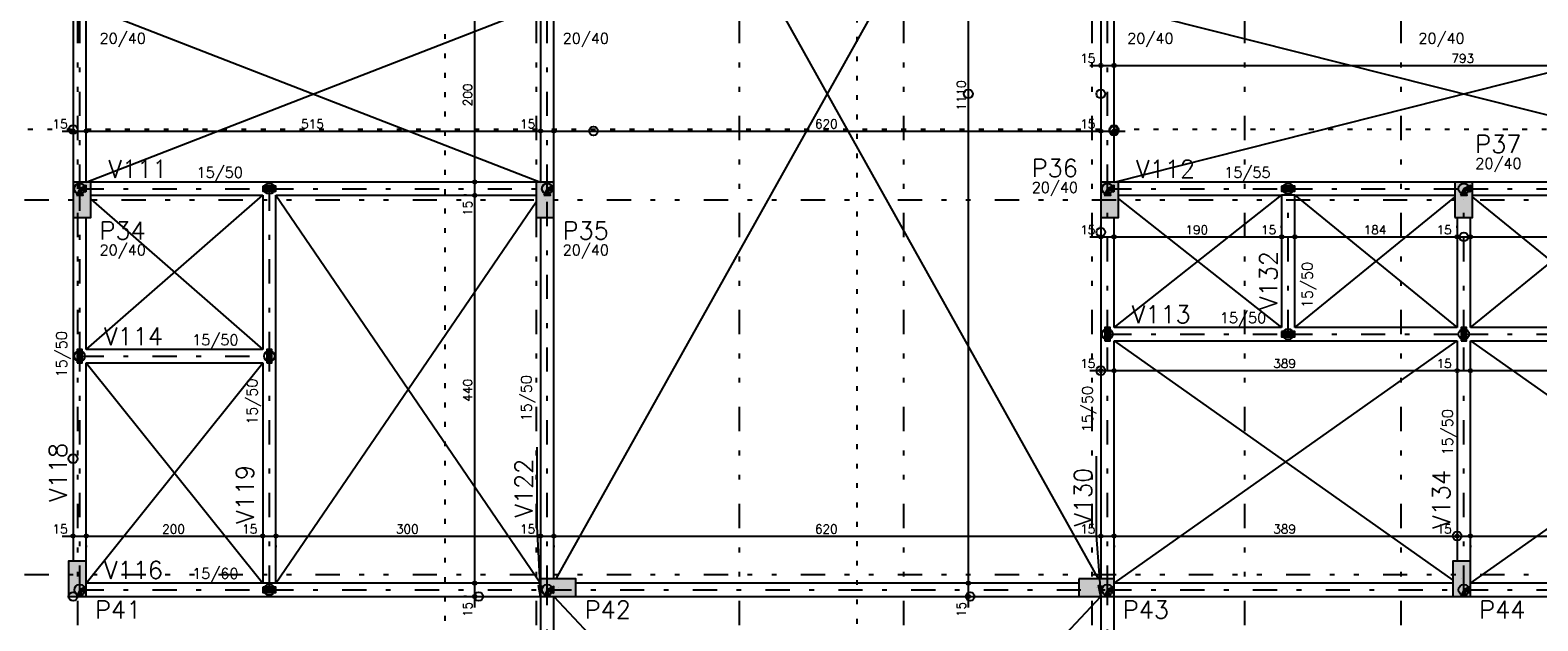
# Model space of a CAD drawing. Extents: x 0 to 119, y 0 to 84.
# Tile 6 of 14: x 17 to 48, y 28 to 41. Entities that reach past the tile are written whole.
import ezdxf

# ---------------------------------------------------------------- set-up
doc = ezdxf.new("R2010")
doc.units = 0
doc.header["$MEASUREMENT"] = 0
for name, pattern in [('ESTILO_TQS_0002', [0.4, 0.1, -0.3]), ('ESTILO_TQS_0003', [1.5, 0.5, -0.4, 0.1, -0.5]), ('ESTILO_TQS_0004', [2, 0.5, -0.4, 0.1, -0.4, 0.1, -0.5])]:
    doc.linetypes.add(name, pattern=pattern)
for name, color, linetype in [('1', 1, 'CONTINUOUS'), ('2', 2, 'CONTINUOUS'), ('3', 3, 'CONTINUOUS'), ('4', 4, 'CONTINUOUS'), ('6', 6, 'CONTINUOUS'), ('9', 9, 'CONTINUOUS')]:
    doc.layers.add(name, color=color, linetype=linetype)
doc.styles.get("Standard").update_dxf_attribs({"font": 'ROMANS.SHX'})

msp = doc.modelspace()

# ---------------------------------------------------------------- linework, layer by layer
at = {"layer": '1', "linetype": 'ESTILO_TQS_0004'}
for p, q in [((17.66, 80.782), (17.66, 12.6)), ((27.115, 80.782), (27.115, 12.6)), ((31.296, 80.782), (31.296, 12.6)), ((34.687, 80.782), (34.687, 12.6)), ((38.569, 80.782), (38.569, 12.6)), ((41.715, 80.782), (41.715, 12.6)), ((44.933, 80.782), (44.933, 12.6)), ((12.569, 37.055), (78.533, 37.055)), ((12.569, 29.328), (78.533, 29.328))]:
    msp.add_line(p, q, dxfattribs=at)
at = {"layer": '1', "linetype": 'Continuous'}
for p, q in [((36.022, 28.919), (36.022, 49.555)), ((25.847, 37.191), (25.847, 41.282)), ((38.524, 39.824), (39.251, 39.824)), ((38.751, 39.824), (38.751, 39.824)), ((38.796, 39.824), (53.669, 39.824)), ((39.024, 39.824), (39.024, 39.824)), ((39.024, 39.824), (39.024, 39.824)), ((17.342, 38.471), (18.069, 38.471)), ((17.569, 38.471), (17.569, 38.471)), ((17.615, 38.471), (27.433, 38.471)), ((17.842, 38.471), (17.842, 38.471)), ((17.842, 38.471), (17.842, 38.471)), ((26.978, 38.471), (27.706, 38.471)), ((27.206, 38.471), (27.206, 38.471)), ((27.206, 38.471), (27.206, 38.471)), ((27.251, 38.471), (38.978, 38.471)), ((27.478, 38.471), (27.478, 38.471)), ((27.478, 38.471), (27.478, 38.471)), ((38.524, 38.471), (39.251, 38.471)), ((38.751, 38.471), (38.751, 38.471)), ((38.751, 38.471), (38.751, 38.471)), ((39.024, 38.471), (39.024, 38.471)), ((25.847, 36.919), (25.847, 37.646)), ((25.676, 37.419), (25.62, 37.419)), ((25.676, 37.419), (25.62, 37.419)), ((25.847, 28.919), (25.847, 37.373)), ((25.903, 37.419), (25.903, 37.419)), ((25.903, 37.419), (25.903, 37.419)), ((17.751, 37.055), (17.751, 37.055)), ((25.676, 37.146), (25.62, 37.146)), ((25.676, 37.146), (25.62, 37.146)), ((25.903, 37.146), (25.903, 37.146)), ((25.903, 37.146), (25.903, 37.146)), ((27.296, 37.055), (27.296, 37.055)), ((38.933, 37.055), (38.933, 37.055)), ((46.233, 37.055), (46.233, 37.055)), ((38.751, 36.473), (38.751, 36.516)), ((39.024, 36.473), (39.024, 36.516)), ((39.024, 36.473), (39.024, 36.516)), ((42.478, 36.473), (42.478, 36.516)), ((42.478, 36.473), (42.478, 36.516)), ((42.751, 36.473), (42.751, 36.516)), ((42.751, 36.473), (42.751, 36.516)), ((46.096, 36.473), (46.096, 36.516)), ((46.096, 36.473), (46.096, 36.516)), ((46.369, 36.473), (46.369, 36.516)), ((46.369, 36.473), (46.369, 36.516)), ((38.524, 36.288), (39.251, 36.288)), ((38.751, 36.246), (38.751, 36.246)), ((38.796, 36.288), (42.706, 36.288)), ((39.024, 36.246), (39.024, 36.246)), ((39.024, 36.246), (39.024, 36.246)), ((42.251, 36.288), (42.978, 36.288)), ((42.478, 36.246), (42.478, 36.246)), ((42.478, 36.246), (42.478, 36.246)), ((42.524, 36.288), (46.324, 36.288)), ((42.751, 36.246), (42.751, 36.246)), ((42.751, 36.246), (42.751, 36.246)), ((45.869, 36.288), (46.596, 36.288)), ((46.096, 36.246), (46.096, 36.246)), ((46.096, 36.246), (46.096, 36.246)), ((46.142, 36.288), (49.942, 36.288)), ((46.369, 36.246), (46.369, 36.246)), ((46.369, 36.246), (46.369, 36.246)), ((38.524, 33.531), (39.251, 33.531)), ((38.751, 33.531), (38.751, 33.531)), ((38.796, 33.531), (46.324, 33.531)), ((39.024, 33.531), (39.024, 33.531)), ((39.024, 33.531), (39.024, 33.531)), ((45.869, 33.531), (46.596, 33.531)), ((46.096, 33.531), (46.096, 33.531)), ((46.096, 33.531), (46.096, 33.531)), ((46.142, 33.531), (53.669, 33.531)), ((46.369, 33.531), (46.369, 33.531)), ((46.369, 33.531), (46.369, 33.531)), ((17.569, 30.153), (17.569, 30.153)), ((17.842, 30.153), (17.842, 30.153)), ((17.842, 30.153), (17.842, 30.153)), ((21.478, 30.153), (21.478, 30.153)), ((21.478, 30.153), (21.478, 30.153)), ((21.751, 30.153), (21.751, 30.153)), ((21.751, 30.153), (21.751, 30.153)), ((27.206, 30.153), (27.206, 30.153)), ((27.206, 30.153), (27.206, 30.153)), ((27.478, 30.153), (27.478, 30.153)), ((27.478, 30.153), (27.478, 30.153)), ((38.751, 30.153), (38.751, 30.153)), ((38.751, 30.153), (38.751, 30.153)), ((39.024, 30.153), (39.024, 30.153)), ((39.024, 30.153), (39.024, 30.153)), ((46.096, 30.153), (46.096, 30.153)), ((46.096, 30.153), (46.096, 30.153)), ((46.369, 30.153), (46.369, 30.153)), ((46.369, 30.153), (46.369, 30.153)), ((17.342, 30.119), (18.069, 30.119)), ((17.569, 29.926), (17.569, 29.891)), ((17.615, 30.119), (21.706, 30.119)), ((17.842, 29.926), (17.842, 29.891)), ((17.842, 29.926), (17.842, 29.891)), ((21.251, 30.119), (21.978, 30.119)), ((21.478, 29.926), (21.478, 29.891)), ((21.478, 29.926), (21.478, 29.891)), ((21.524, 30.119), (27.433, 30.119)), ((21.751, 29.926), (21.751, 29.891)), ((21.751, 29.926), (21.751, 29.891)), ((26.978, 30.119), (27.706, 30.119)), ((27.206, 29.926), (27.206, 29.891)), ((27.206, 29.926), (27.206, 29.891)), ((27.251, 30.119), (38.978, 30.119)), ((27.478, 29.926), (27.478, 29.891)), ((27.478, 29.926), (27.478, 29.891)), ((38.524, 30.119), (39.251, 30.119)), ((38.751, 29.926), (38.751, 29.891)), ((38.751, 29.926), (38.751, 29.891)), ((38.796, 30.119), (46.324, 30.119)), ((39.024, 29.926), (39.024, 29.891)), ((39.024, 29.926), (39.024, 29.891)), ((45.869, 30.119), (46.596, 30.119)), ((46.096, 29.926), (46.096, 29.891)), ((46.096, 29.926), (46.096, 29.891)), ((46.142, 30.119), (53.669, 30.119)), ((46.369, 29.926), (46.369, 29.891)), ((46.369, 29.926), (46.369, 29.891)), ((17.66, 29.237), (17.66, 29.237)), ((25.847, 28.646), (25.847, 29.373)), ((36.022, 28.646), (36.022, 29.373)), ((46.187, 29.237), (46.187, 29.237)), ((25.676, 29.146), (25.62, 29.146)), ((25.676, 29.146), (25.62, 29.146)), ((25.903, 29.146), (25.903, 29.146)), ((25.903, 29.146), (25.903, 29.146)), ((27.569, 29.055), (27.569, 29.055)), ((36.022, 29.146), (36.022, 29.146)), ((36.022, 29.146), (36.022, 29.146)), ((38.66, 29.055), (38.66, 29.055)), ((25.676, 28.873), (25.62, 28.873)), ((25.903, 28.873), (25.903, 28.873)), ((36.022, 28.873), (36.022, 28.873))]:
    msp.add_line(p, q, dxfattribs=at)
at = {"layer": '1', "linetype": 'ESTILO_TQS_0003'}
for p, q in [((17.706, 37.282), (17.706, 41.191)), ((27.342, 37.282), (27.342, 41.191)), ((38.887, 37.282), (38.887, 41.191)), ((17.706, 33.828), (17.706, 37.282)), ((17.706, 37.282), (21.615, 37.282)), ((21.615, 37.282), (27.342, 37.282)), ((21.615, 33.828), (21.615, 37.282)), ((27.342, 29.009), (27.342, 37.282)), ((38.887, 34.282), (38.887, 37.282)), ((38.887, 37.282), (42.615, 37.282)), ((42.615, 37.282), (46.233, 37.282)), ((42.615, 34.282), (42.615, 37.282)), ((46.233, 37.282), (49.851, 37.282)), ((46.233, 34.282), (46.233, 37.282)), ((38.887, 29.009), (38.887, 34.282)), ((38.887, 34.282), (42.615, 34.282)), ((42.615, 34.282), (46.233, 34.282)), ((46.233, 29.009), (46.233, 34.282)), ((46.233, 34.282), (49.851, 34.282)), ((17.706, 29.009), (17.706, 33.828)), ((17.706, 33.828), (21.615, 33.828)), ((21.615, 29.009), (21.615, 33.828)), ((17.706, 29.009), (21.615, 29.009)), ((21.615, 29.009), (27.342, 29.009)), ((27.342, 29.009), (38.887, 29.009)), ((27.342, 16.691), (27.342, 29.009)), ((38.887, 29.009), (46.233, 29.009)), ((38.887, 16.691), (38.887, 29.009)), ((46.233, 29.009), (53.578, 29.009))]:
    msp.add_line(p, q, dxfattribs=at)
at = {"layer": '1', "linetype": 'Continuous'}
for points in [[(17.569, 41.055), (17.569, 37.419)], [(17.842, 37.419), (17.842, 41.055)], [(27.206, 41.055), (27.206, 37.419)], [(27.478, 37.419), (27.478, 41.055)], [(38.751, 41.055), (38.751, 37.419)], [(39.024, 37.419), (39.024, 41.055)], [(17.842, 37.214), (17.842, 37.35), (17.706, 37.282), (17.842, 37.214)], [(21.615, 37.419), (17.933, 37.419)], [(21.478, 37.337), (21.478, 37.228), (21.751, 37.228), (21.751, 37.337), (21.478, 37.337)], [(27.115, 37.419), (21.615, 37.419)], [(27.478, 37.214), (27.478, 37.35), (27.342, 37.282), (27.478, 37.214)], [(39.024, 37.214), (39.024, 37.35), (38.887, 37.282), (39.024, 37.214)], [(42.615, 37.419), (39.115, 37.419)], [(42.478, 37.337), (42.478, 37.228), (42.751, 37.228), (42.751, 37.337), (42.478, 37.337)], [(46.051, 37.419), (42.615, 37.419)], [(46.369, 37.214), (46.369, 37.35), (46.233, 37.282), (46.369, 37.214)], [(49.851, 37.419), (46.415, 37.419)], [(17.637, 37.146), (17.774, 37.146), (17.706, 37.282), (17.637, 37.146)], [(17.933, 37.146), (21.478, 37.146)], [(21.478, 37.146), (21.478, 33.964)], [(21.751, 37.146), (27.115, 37.146)], [(21.751, 33.828), (21.751, 37.146)], [(27.274, 37.146), (27.41, 37.146), (27.342, 37.282), (27.274, 37.146)], [(38.819, 37.146), (38.956, 37.146), (38.887, 37.282), (38.819, 37.146)], [(39.115, 37.146), (42.478, 37.146)], [(42.478, 37.146), (42.478, 34.419)], [(42.751, 37.146), (42.478, 37.146)], [(42.751, 37.146), (46.051, 37.146)], [(42.751, 34.419), (42.751, 37.146)], [(46.165, 37.146), (46.301, 37.146), (46.233, 37.282), (46.165, 37.146)], [(46.415, 37.146), (49.715, 37.146)], [(17.569, 36.691), (17.569, 33.828)], [(17.842, 33.964), (17.842, 36.691)], [(27.206, 36.691), (27.206, 29.237)], [(27.478, 29.237), (27.478, 36.691)], [(38.751, 36.691), (38.751, 34.282)], [(39.024, 34.419), (39.024, 36.691)], [(46.096, 36.691), (46.096, 34.419)], [(46.369, 34.419), (46.369, 36.691)], [(38.751, 34.282), (38.751, 29.237)], [(38.833, 34.146), (38.942, 34.146), (38.942, 34.419), (38.833, 34.419), (38.833, 34.146)], [(42.478, 34.419), (39.024, 34.419)], [(42.478, 34.337), (42.478, 34.228), (42.751, 34.228), (42.751, 34.337), (42.478, 34.337)], [(46.096, 34.419), (42.751, 34.419)], [(46.178, 34.146), (46.287, 34.146), (46.287, 34.419), (46.178, 34.419), (46.178, 34.146)], [(49.715, 34.419), (46.369, 34.419)], [(17.651, 33.691), (17.76, 33.691), (17.76, 33.964), (17.651, 33.964), (17.651, 33.691)], [(21.478, 33.964), (17.842, 33.964)], [(21.56, 33.691), (21.669, 33.691), (21.669, 33.964), (21.56, 33.964), (21.56, 33.691)], [(39.024, 29.237), (39.024, 34.146)], [(39.024, 34.146), (42.615, 34.146)], [(42.615, 34.146), (46.096, 34.146)], [(46.096, 34.146), (46.096, 29.6)], [(46.369, 29.6), (46.369, 34.146)], [(46.369, 34.146), (49.851, 34.146)], [(17.569, 33.828), (17.569, 29.6)], [(17.842, 29.6), (17.842, 33.691)], [(17.842, 33.691), (21.478, 33.691)], [(21.478, 33.691), (21.478, 29.146)], [(21.751, 29.146), (21.751, 33.828)], [(27.131, 31.952), (27.131, 30.316), (27.206, 28.873), (27.164, 29.097), (27.206, 28.873), (27.223, 29.1)], [(38.657, 31.765), (38.657, 30.129), (38.751, 28.873), (38.705, 29.096), (38.751, 28.873), (38.764, 29.1)], [(17.637, 28.873), (17.774, 28.873), (17.706, 29.009), (17.637, 28.873)], [(17.842, 28.941), (17.842, 29.078), (17.706, 29.009), (17.842, 28.941)], [(21.478, 29.146), (17.842, 29.146)], [(21.751, 29.146), (21.478, 29.146)], [(21.478, 29.064), (21.478, 28.955), (21.751, 28.955), (21.751, 29.064), (21.478, 29.064)], [(27.206, 29.146), (21.751, 29.146)], [(27.274, 28.873), (27.41, 28.873), (27.342, 29.009), (27.274, 28.873)], [(27.478, 28.941), (27.478, 29.078), (27.342, 29.009), (27.478, 28.941)], [(38.296, 29.146), (27.933, 29.146)], [(38.819, 28.873), (38.956, 28.873), (38.887, 29.009), (38.819, 28.873)], [(39.024, 28.941), (39.024, 29.078), (38.887, 29.009), (39.024, 28.941)], [(46.006, 29.146), (39.024, 29.146)], [(46.165, 28.873), (46.301, 28.873), (46.233, 29.009), (46.165, 28.873)], [(46.369, 28.941), (46.369, 29.078), (46.233, 29.009), (46.369, 28.941)], [(53.351, 29.146), (46.369, 29.146)], [(17.842, 28.873), (21.615, 28.873)], [(21.615, 28.873), (27.206, 28.873)], [(27.206, 28.873), (27.206, 16.873)], [(27.478, 16.873), (27.478, 28.873)], [(27.933, 28.873), (38.296, 28.873)], [(38.751, 28.873), (38.751, 16.873)], [(39.024, 28.873), (46.006, 28.873)], [(39.024, 16.873), (39.024, 28.873)], [(46.369, 28.873), (53.351, 28.873)]]:
    msp.add_lwpolyline(points, dxfattribs=at)
for centre, radius in [((38.751, 39.824), 0.0364), ((38.751, 39.824), 0.0182), ((39.024, 39.824), 0.0364), ((39.024, 39.824), 0.0364), ((39.024, 39.824), 0.0182), ((39.024, 39.824), 0.0182), ((36.022, 39.237), 0.0909), ((38.751, 39.237), 0.0909), ((17.569, 38.502), 0.0909), ((28.296, 38.471), 0.0909), ((39.024, 38.502), 0.0909), ((39.024, 38.471), 0.0909), ((17.569, 38.471), 0.0364), ((17.569, 38.471), 0.0182), ((17.842, 38.471), 0.0364), ((17.842, 38.471), 0.0364), ((17.842, 38.471), 0.0182), ((17.842, 38.471), 0.0182), ((27.206, 38.471), 0.0364), ((27.206, 38.471), 0.0364), ((27.206, 38.471), 0.0182), ((27.206, 38.471), 0.0182), ((27.478, 38.471), 0.0364), ((27.478, 38.471), 0.0364), ((27.478, 38.471), 0.0182), ((27.478, 38.471), 0.0182), ((38.751, 38.471), 0.0364), ((38.751, 38.471), 0.0364), ((38.751, 38.471), 0.0182), ((38.751, 38.471), 0.0182), ((39.024, 38.471), 0.0364), ((39.024, 38.471), 0.0182), ((17.706, 37.282), 0.109), ((17.706, 37.282), 0.109), ((21.615, 37.282), 0.109), ((21.615, 37.282), 0.109), ((25.847, 37.419), 0.0364), ((25.847, 37.419), 0.0364), ((25.847, 37.419), 0.0182), ((25.847, 37.419), 0.0182), ((27.342, 37.282), 0.109), ((27.342, 37.282), 0.109), ((38.887, 37.282), 0.109), ((38.887, 37.282), 0.109), ((42.615, 37.282), 0.109), ((42.615, 37.282), 0.109), ((46.233, 37.282), 0.109), ((46.233, 37.282), 0.109), ((25.847, 37.146), 0.0364), ((25.847, 37.146), 0.0364), ((25.847, 37.146), 0.0182), ((25.847, 37.146), 0.0182), ((38.751, 36.386), 0.0909), ((46.233, 36.288), 0.0909), ((38.751, 36.288), 0.0364), ((38.751, 36.288), 0.0182), ((39.024, 36.288), 0.0364), ((39.024, 36.288), 0.0364), ((39.024, 36.288), 0.0182), ((39.024, 36.288), 0.0182), ((42.478, 36.288), 0.0364), ((42.478, 36.288), 0.0364), ((42.478, 36.288), 0.0182), ((42.478, 36.288), 0.0182), ((42.751, 36.288), 0.0364), ((42.751, 36.288), 0.0364), ((42.751, 36.288), 0.0182), ((42.751, 36.288), 0.0182), ((46.096, 36.288), 0.0364), ((46.096, 36.288), 0.0364), ((46.096, 36.288), 0.0182), ((46.096, 36.288), 0.0182), ((46.369, 36.288), 0.0364), ((46.369, 36.288), 0.0364), ((46.369, 36.288), 0.0182), ((46.369, 36.288), 0.0182), ((38.887, 34.282), 0.109), ((38.887, 34.282), 0.109), ((42.615, 34.282), 0.109), ((42.615, 34.282), 0.109), ((46.233, 34.282), 0.109), ((46.233, 34.282), 0.109), ((17.706, 33.828), 0.109), ((17.706, 33.828), 0.109), ((21.615, 33.828), 0.109), ((21.615, 33.828), 0.109), ((38.751, 33.53), 0.0909), ((38.751, 33.531), 0.0364), ((39.024, 33.531), 0.0364), ((39.024, 33.531), 0.0364), ((46.096, 33.531), 0.0364), ((46.096, 33.531), 0.0364), ((46.369, 33.531), 0.0364), ((46.369, 33.531), 0.0364), ((38.751, 33.531), 0.0182), ((39.024, 33.531), 0.0182), ((39.024, 33.531), 0.0182), ((46.096, 33.531), 0.0182), ((46.096, 33.531), 0.0182), ((46.369, 33.531), 0.0182), ((46.369, 33.531), 0.0182), ((17.569, 31.714), 0.0909), ((17.569, 30.119), 0.0364), ((17.842, 30.119), 0.0364), ((17.842, 30.119), 0.0364), ((21.478, 30.119), 0.0364), ((21.478, 30.119), 0.0364), ((21.751, 30.119), 0.0364), ((21.751, 30.119), 0.0364), ((27.206, 30.119), 0.0364), ((27.206, 30.119), 0.0364), ((27.478, 30.119), 0.0364), ((27.478, 30.119), 0.0364), ((38.751, 30.119), 0.0364), ((38.751, 30.119), 0.0364), ((39.024, 30.119), 0.0364), ((39.024, 30.119), 0.0364), ((46.096, 30.119), 0.0909), ((46.096, 30.119), 0.0364), ((46.096, 30.119), 0.0364), ((46.369, 30.119), 0.0364), ((46.369, 30.119), 0.0364), ((17.569, 30.119), 0.0182), ((17.842, 30.119), 0.0182), ((17.842, 30.119), 0.0182), ((21.478, 30.119), 0.0182), ((21.478, 30.119), 0.0182), ((21.751, 30.119), 0.0182), ((21.751, 30.119), 0.0182), ((27.206, 30.119), 0.0182), ((27.206, 30.119), 0.0182), ((27.478, 30.119), 0.0182), ((27.478, 30.119), 0.0182), ((38.751, 30.119), 0.0182), ((38.751, 30.119), 0.0182), ((39.024, 30.119), 0.0182), ((39.024, 30.119), 0.0182), ((46.096, 30.119), 0.0182), ((46.096, 30.119), 0.0182), ((46.369, 30.119), 0.0182), ((46.369, 30.119), 0.0182), ((17.569, 28.873), 0.0909), ((17.569, 28.873), 0.0909), ((17.569, 28.873), 0.0909), ((17.569, 28.873), 0.0909), ((17.569, 28.873), 0.0909), ((17.706, 29.009), 0.109), ((17.706, 29.009), 0.109), ((21.615, 29.009), 0.109), ((21.615, 29.009), 0.109), ((25.847, 29.146), 0.0364), ((25.847, 29.146), 0.0364), ((25.847, 28.873), 0.0364), ((25.847, 29.146), 0.0182), ((25.847, 29.146), 0.0182), ((25.928, 28.873), 0.0909), ((27.342, 29.009), 0.109), ((27.342, 29.009), 0.109), ((36.059, 28.873), 0.0909), ((36.022, 29.146), 0.0364), ((36.022, 29.146), 0.0364), ((36.022, 28.873), 0.0364), ((36.022, 29.146), 0.0182), ((36.022, 29.146), 0.0182), ((38.887, 29.009), 0.109), ((38.887, 29.009), 0.109), ((46.233, 29.009), 0.109), ((46.233, 29.009), 0.109), ((25.847, 28.873), 0.0182), ((36.022, 28.873), 0.0182)]:
    msp.add_circle(centre, radius, dxfattribs=at)
at = {"layer": '2', "linetype": 'Continuous'}
for p, q in [((27.478, 49.328), (38.7, 29.237)), ((27.529, 29.237), (38.751, 49.328)), ((17.842, 37.419), (27.206, 41.055)), ((17.842, 41.055), (27.206, 37.419)), ((39.024, 37.419), (53.442, 41.055)), ((39.024, 41.055), (53.442, 37.419)), ((17.842, 33.964), (21.478, 37.146)), ((17.933, 37.066), (21.478, 33.964)), ((21.751, 37.146), (27.206, 29.146)), ((21.751, 29.146), (27.115, 37.013)), ((39.024, 34.419), (42.478, 37.146)), ((39.115, 37.074), (42.478, 34.419)), ((42.751, 37.146), (46.096, 34.419)), ((42.751, 34.419), (46.051, 37.109)), ((46.369, 34.419), (49.715, 37.146)), ((46.415, 37.109), (49.715, 34.419)), ((39.024, 29.146), (46.096, 34.146)), ((39.024, 34.146), (46.006, 29.21)), ((46.369, 29.146), (53.442, 34.146)), ((46.369, 34.146), (53.351, 29.21)), ((17.842, 29.146), (21.478, 33.691)), ((17.842, 33.691), (21.478, 29.146)), ((27.478, 16.873), (38.751, 28.873)), ((27.478, 28.873), (38.751, 16.873))]:
    msp.add_line(p, q, dxfattribs=at)
at = {"layer": '3', "linetype": 'ESTILO_TQS_0002'}
for p, q in [((25.238, 25.571), (25.238, 77.934)), ((33.733, 26.311), (33.733, 77.511)), ((15.039, 38.51), (77.601, 38.51))]:
    msp.add_line(p, q, dxfattribs=at)
at = {"layer": '6', "linetype": 'Continuous'}
for points in [[(17.569, 36.691), (17.933, 36.691), (17.933, 37.419), (17.569, 37.419), (17.569, 36.691)], [(27.115, 36.691), (27.478, 36.691), (27.478, 37.419), (27.115, 37.419), (27.115, 36.691)], [(38.751, 36.691), (39.115, 36.691), (39.115, 37.419), (38.751, 37.419), (38.751, 36.691)], [(46.051, 36.691), (46.415, 36.691), (46.415, 37.419), (46.051, 37.419), (46.051, 36.691)], [(17.478, 28.873), (17.842, 28.873), (17.842, 29.6), (17.478, 29.6), (17.478, 28.873)], [(46.006, 28.873), (46.369, 28.873), (46.369, 29.6), (46.006, 29.6), (46.006, 28.873)], [(27.206, 29.237), (27.206, 28.873), (27.933, 28.873), (27.933, 29.237), (27.206, 29.237)], [(38.296, 29.237), (38.296, 28.873), (39.024, 28.873), (39.024, 29.237), (38.296, 29.237)]]:
    msp.add_lwpolyline(points, dxfattribs=at)
at = {"layer": '9', "linetype": 'Continuous'}
for points in [[(17.569, 36.691), (17.933, 36.691), (17.933, 37.419)], [(17.569, 36.691), (17.933, 37.419), (17.569, 37.419)], [(17.569, 36.691), (17.569, 37.419), (17.569, 36.691)], [(17.842, 37.214), (17.842, 37.35), (17.706, 37.282)], [(21.478, 37.337), (21.478, 37.228), (21.751, 37.228)], [(21.478, 37.337), (21.751, 37.228), (21.751, 37.337)], [(21.478, 37.337), (21.751, 37.337), (21.478, 37.337)], [(27.115, 36.691), (27.478, 36.691), (27.478, 37.419)], [(27.115, 36.691), (27.478, 37.419), (27.115, 37.419)], [(27.115, 36.691), (27.115, 37.419), (27.115, 36.691)], [(27.478, 37.214), (27.478, 37.35), (27.342, 37.282)], [(38.751, 36.691), (39.115, 36.691), (39.115, 37.419)], [(38.751, 36.691), (39.115, 37.419), (38.751, 37.419)], [(38.751, 36.691), (38.751, 37.419), (38.751, 36.691)], [(39.024, 37.214), (39.024, 37.35), (38.887, 37.282)], [(42.478, 37.337), (42.478, 37.228), (42.751, 37.228)], [(42.478, 37.337), (42.751, 37.228), (42.751, 37.337)], [(42.478, 37.337), (42.751, 37.337), (42.478, 37.337)], [(46.051, 36.691), (46.415, 36.691), (46.415, 37.419)], [(46.051, 36.691), (46.415, 37.419), (46.051, 37.419)], [(46.051, 36.691), (46.051, 37.419), (46.051, 36.691)], [(46.369, 37.214), (46.369, 37.35), (46.233, 37.282)], [(17.637, 37.146), (17.774, 37.146), (17.706, 37.282)], [(17.637, 37.146), (17.706, 37.282), (17.637, 37.146)], [(17.842, 37.214), (17.706, 37.282), (17.842, 37.214)], [(27.274, 37.146), (27.41, 37.146), (27.342, 37.282)], [(27.274, 37.146), (27.342, 37.282), (27.274, 37.146)], [(27.478, 37.214), (27.342, 37.282), (27.478, 37.214)], [(38.819, 37.146), (38.956, 37.146), (38.887, 37.282)], [(38.819, 37.146), (38.887, 37.282), (38.819, 37.146)], [(39.024, 37.214), (38.887, 37.282), (39.024, 37.214)], [(46.165, 37.146), (46.301, 37.146), (46.233, 37.282)], [(46.165, 37.146), (46.233, 37.282), (46.165, 37.146)], [(46.369, 37.214), (46.233, 37.282), (46.369, 37.214)], [(38.833, 34.146), (38.942, 34.146), (38.942, 34.419)], [(38.833, 34.146), (38.942, 34.419), (38.833, 34.419)], [(38.833, 34.146), (38.833, 34.419), (38.833, 34.146)], [(42.478, 34.337), (42.478, 34.228), (42.751, 34.228)], [(42.478, 34.337), (42.751, 34.228), (42.751, 34.337)], [(42.478, 34.337), (42.751, 34.337), (42.478, 34.337)], [(46.178, 34.146), (46.287, 34.146), (46.287, 34.419)], [(46.178, 34.146), (46.287, 34.419), (46.178, 34.419)], [(46.178, 34.146), (46.178, 34.419), (46.178, 34.146)], [(17.651, 33.691), (17.76, 33.691), (17.76, 33.964)], [(17.651, 33.691), (17.76, 33.964), (17.651, 33.964)], [(17.651, 33.691), (17.651, 33.964), (17.651, 33.691)], [(21.56, 33.691), (21.669, 33.691), (21.669, 33.964)], [(21.56, 33.691), (21.669, 33.964), (21.56, 33.964)], [(21.56, 33.691), (21.56, 33.964), (21.56, 33.691)], [(17.478, 28.873), (17.842, 28.873), (17.842, 29.6)], [(17.478, 28.873), (17.842, 29.6), (17.478, 29.6)], [(17.478, 28.873), (17.478, 29.6), (17.478, 28.873)], [(46.006, 28.873), (46.369, 28.873), (46.369, 29.6)], [(46.006, 28.873), (46.369, 29.6), (46.006, 29.6)], [(46.006, 28.873), (46.006, 29.6), (46.006, 28.873)], [(27.206, 29.237), (27.206, 28.873), (27.933, 28.873)], [(27.206, 29.237), (27.933, 28.873), (27.933, 29.237)], [(27.206, 29.237), (27.933, 29.237), (27.206, 29.237)], [(38.296, 29.237), (38.296, 28.873), (39.024, 28.873)], [(38.296, 29.237), (39.024, 28.873), (39.024, 29.237)], [(38.296, 29.237), (39.024, 29.237), (38.296, 29.237)], [(17.637, 28.873), (17.774, 28.873), (17.706, 29.009)], [(17.637, 28.873), (17.706, 29.009), (17.637, 28.873)], [(17.842, 28.941), (17.842, 29.078), (17.706, 29.009)], [(17.842, 28.941), (17.706, 29.009), (17.842, 28.941)], [(21.478, 29.064), (21.478, 28.955), (21.751, 28.955)], [(21.478, 29.064), (21.751, 28.955), (21.751, 29.064)], [(21.478, 29.064), (21.751, 29.064), (21.478, 29.064)], [(27.274, 28.873), (27.41, 28.873), (27.342, 29.009)], [(27.274, 28.873), (27.342, 29.009), (27.274, 28.873)], [(27.478, 28.941), (27.478, 29.078), (27.342, 29.009)], [(27.478, 28.941), (27.342, 29.009), (27.478, 28.941)], [(38.819, 28.873), (38.956, 28.873), (38.887, 29.009)], [(38.819, 28.873), (38.887, 29.009), (38.819, 28.873)], [(39.024, 28.941), (39.024, 29.078), (38.887, 29.009)], [(39.024, 28.941), (38.887, 29.009), (39.024, 28.941)], [(46.165, 28.873), (46.301, 28.873), (46.233, 29.009)], [(46.165, 28.873), (46.233, 29.009), (46.165, 28.873)], [(46.369, 28.941), (46.369, 29.078), (46.233, 29.009)], [(46.369, 28.941), (46.233, 29.009), (46.369, 28.941)]]:
    msp.add_solid(points, dxfattribs=at)

# ---------------------------------------------------------------- texts
at = {"layer": '1', "linetype": 'Continuous'}
for s, p in [('15', (38.327, 39.879)), ('793', (45.978, 39.879)), ('15', (17.145, 38.526)), ('515', (22.269, 38.526)), ('15', (26.781, 38.526)), ('620', (32.86, 38.526)), ('15', (38.327, 38.526)), ('15', (38.327, 36.343)), ('190', (40.496, 36.343)), ('15', (42.054, 36.343)), ('184', (44.169, 36.343)), ('15', (45.672, 36.343)), ('15', (38.327, 33.586)), ('389', (42.306, 33.586)), ('15', (45.672, 33.586)), ('15', (17.145, 30.173)), ('200', (19.406, 30.173)), ('15', (21.054, 30.173)), ('300', (24.224, 30.173)), ('15', (26.781, 30.173)), ('620', (32.86, 30.173)), ('15', (38.327, 30.173)), ('389', (42.306, 30.173)), ('15', (45.672, 30.173))]:
    msp.add_text(s, height=0.1818, dxfattribs=at).set_placement(p)
for s, p in [('200', (25.793, 38.982)), ('1110', (35.967, 38.891)), ('15', (25.793, 36.722)), ('440', (25.793, 32.891)), ('15', (25.793, 28.449)), ('15', (35.967, 28.449))]:
    msp.add_text(s, height=0.1818, rotation=90, dxfattribs=at).set_placement(p)
at = {"layer": '3', "linetype": 'Continuous'}
for s, p in [('20/40', (18.115, 40.273)), ('20/40', (27.66, 40.273)), ('20/40', (39.296, 40.273)), ('20/40', (45.296, 40.273)), ('20/40', (46.47, 37.694)), ('15/50', (20.115, 37.509)), ('15/55', (41.296, 37.509)), ('20/40', (37.328, 37.199)), ('20/40', (18.115, 35.909)), ('20/40', (27.66, 35.909)), ('15/50', (41.206, 34.509)), ('15/50', (20.024, 34.055)), ('15/60', (20.024, 29.237))]:
    msp.add_text(s, height=0.2182, dxfattribs=at).set_placement(p)
for p in [(43.116, 34.819), (17.441, 33.39), (21.369, 32.412), (27.021, 32.484), (38.585, 32.26), (46.006, 31.782)]:
    msp.add_text('15/50', height=0.2182, rotation=90, dxfattribs=at).set_placement(p)
at = {"layer": '4', "linetype": 'Continuous'}
for s, p in [('V111', (18.296, 37.509)), ('V112', (39.478, 37.509)), ('V113', (39.387, 34.509)), ('V114', (18.206, 34.055)), ('V116', (18.206, 29.237))]:
    msp.add_text(s, height=0.3636, dxfattribs=at).set_placement(p)
for s, p in [('V132', (42.387, 34.782)), ('V118', (17.441, 30.824)), ('V119', (21.294, 30.37)), ('V122', (27.04, 30.498)), ('V130', (38.567, 30.311)), ('V134', (45.949, 30.263))]:
    msp.add_text(s, height=0.3636, rotation=90, dxfattribs=at).set_placement(p)
at = {"layer": '6', "linetype": 'Continuous'}
for s, p in [('P37', (46.47, 38.021)), ('P36', (37.328, 37.526)), ('P34', (18.115, 36.237)), ('P35', (27.66, 36.237)), ('P41', (18.024, 28.419)), ('P42', (28.115, 28.419)), ('P43', (39.206, 28.419)), ('P44', (46.551, 28.419))]:
    msp.add_text(s, height=0.3636, dxfattribs=at).set_placement(p)

doc.saveas('drawing.dxf')
